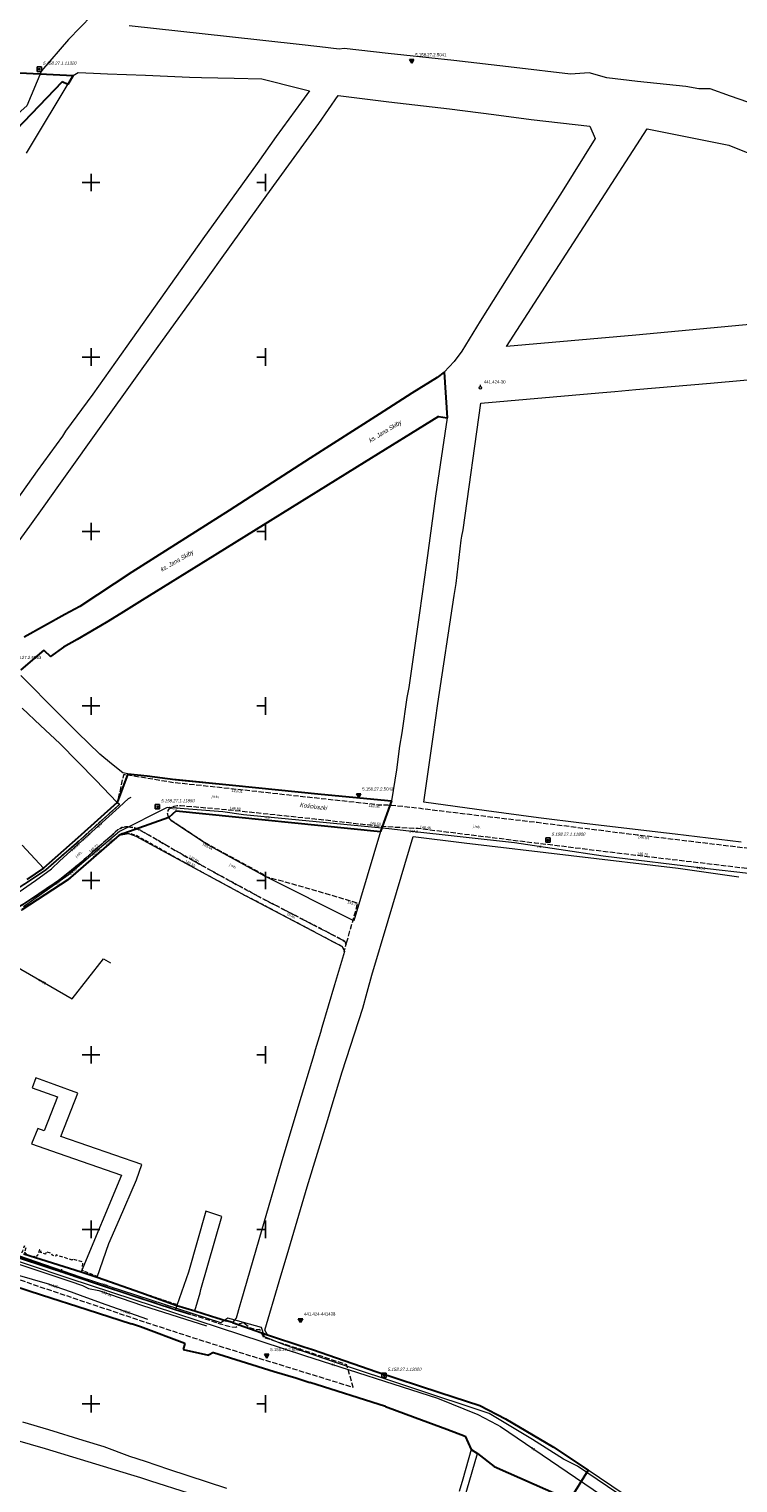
# Model space of a CAD drawing. Header units: metres. Extents: x 5552311 to 5555313, y 5709371 to 5712599.
# Tile 67 of 71: x 5554732 to 5554935, y 5710477 to 5710894. Entities that reach past the tile are written whole.
import ezdxf
from ezdxf.enums import TextEntityAlignment as Align

# ---------------------------------------------------------------- set-up
doc = ezdxf.new("R2010")
doc.units = ezdxf.units.M
doc.header["$MEASUREMENT"] = 0
doc.linetypes.add('1.0_0.5', pattern=[1.5, 1, -0.5])
doc.linetypes.add('1.5_0.5', pattern=[2, 1.5, -0.5])
doc.layers.get('0').update_dxf_attribs({"color": 2, "linetype": 'CONTINUOUS', "lineweight": 5})
for name, color, linetype in [('131-Punkt osnowy pomiarowej', 7, 'CONTINUOUS'), ('131-Punkt osnowy pomiarowej-Atr103', 7, 'CONTINUOUS'), ('203-punkt graniczny', 7, 'CONTINUOUS'), ('218-kontur użytku gruntowego', 60, 'CONTINUOUS'), ('219-działka ewidencyjna', 7, 'CONTINUOUS'), ('994-Nazwa ulicy', 7, 'CONTINUOUS'), ('chodnik', 7, 'CONTINUOUS'), ('chodnik-Atr17', 7, 'CONTINUOUS'), ('jezdnia', 7, 'CONTINUOUS'), ('jezdnia-Atr17', 7, 'CONTINUOUS'), ('krawężnik', 7, 'CONTINUOUS'), ('pikieta sztuczna', 7, 'CONTINUOUS'), ('pikieta sztuczna-Atr2', 7, 'CONTINUOUS'), ('przewód elektroenergetyczny podziemny', 7, 'CONTINUOUS'), ('przewód elektroenergetyczny podziemny-Atr1', 7, 'CONTINUOUS'), ('przewód gazowy', 7, 'CONTINUOUS'), ('przewód gazowy-Atr1', 7, 'CONTINUOUS'), ('przewód telekomunikacyjny podziemny', 7, 'CONTINUOUS'), ('przewód telekomunikacyjny podziemny-Atr1', 7, 'CONTINUOUS'), ('przewód wodociągowy', 7, 'CONTINUOUS'), ('przewód wodociągowy-Atr1', 7, 'CONTINUOUS'), ('rzedna', 7, 'CONTINUOUS'), ('rzedna-Atr2', 7, 'CONTINUOUS'), ('Szczegółowa osnowa geodezyjna pozioma', 7, 'CONTINUOUS'), ('Szczegółowa osnowa geodezyjna pozioma-Atr103', 7, 'CONTINUOUS'), ('Szczegółowa osnowa geodezyjna wysokościowa', 7, 'CONTINUOUS'), ('Szczegółowa osnowa geodezyjna wysokościowa-Atr103', 7, 'CONTINUOUS'), ('Wstawianie ramki sekcyjnej z opisem', 7, 'CONTINUOUS')]:
    doc.layers.add(name, color=color, linetype=linetype)
doc.styles.get("Standard").update_dxf_attribs({"font": 'Working1250', "width": 0.75})

# ---------------------------------------------------------------- blocks, each defined once
blk = doc.blocks.new('203')
at = {"linetype": 'Continuous', "lineweight": 0}
h = blk.add_hatch(color=94, dxfattribs=at)
edge = h.paths.add_edge_path()
edge.add_arc((0, 0), 0.045, 0, 360)
blk = doc.blocks.new('PW01')
at = {"linetype": 'Continuous', "lineweight": 13}
h = blk.add_hatch(color=0, dxfattribs=at)
edge = h.paths.add_edge_path()
edge.add_arc((0, 0), 0.045, 0, 360)
blk = doc.blocks.new('OSSP')
at = {"color": 0}
for p, q in [((-0.626, 0.625), (-0.626, -0.625)), ((-0.626, 0.625), (-0.626, -0.625)), ((0.624, 0.625), (-0.626, 0.625)), ((0.624, 0.625), (-0.626, 0.625)), ((0.3, 0), (-0.3, 0)), ((0.3, 0), (-0.3, 0)), ((0, -0.3), (0, 0.3)), ((0, -0.3), (0, 0.3)), ((0.624, -0.625), (0.624, 0.625)), ((0.624, -0.625), (0.624, 0.625)), ((-0.626, -0.625), (0.624, -0.625)), ((-0.626, -0.625), (0.624, -0.625))]:
    blk.add_line(p, q, dxfattribs=at)
blk = doc.blocks.new('131')
at = {"color": 0, "linetype": 'Continuous', "lineweight": 13}
blk.add_line((0, 0.375), (0, 0.875), dxfattribs=at)
blk.add_circle((0, 0), 0.375, dxfattribs=at)
blk = doc.blocks.new('OSSH')
at = {"color": 0}
for p, q in [((0, -0.721), (-0.624, 0.362)), ((0.626, 0.362), (-0.624, 0.362)), ((-0.25, 0), (0.25, 0)), ((0.626, 0.362), (0, -0.721)), ((0, -0.25), (0, 0.25))]:
    blk.add_line(p, q, dxfattribs=at)
blk = doc.blocks.new('RAMKA500K')
at = {"color": 0}
for p, q in [((0, 247.5), (0, 250)), ((0, 250), (2.5, 250)), ((47.5, 250), (52.5, 250)), ((50, 247.5), (50, 250)), ((97.5, 250), (102.5, 250)), ((100, 247.5), (100, 250)), ((147.5, 250), (152.5, 250)), ((150, 247.5), (150, 250)), ((197.5, 250), (202.5, 250)), ((200, 247.5), (200, 250)), ((247.5, 250), (252.5, 250)), ((250, 247.5), (250, 250)), ((297.5, 250), (302.5, 250)), ((300, 247.5), (300, 250)), ((347.5, 250), (352.5, 250)), ((350, 247.5), (350, 250)), ((397.5, 250), (400, 250)), ((400, 247.5), (400, 250)), ((0, 197.5), (0, 202.5)), ((50, 197.5), (50, 202.5)), ((100, 197.5), (100, 202.5)), ((150, 197.5), (150, 202.5)), ((200, 197.5), (200, 202.5)), ((250, 197.5), (250, 202.5)), ((300, 197.5), (300, 202.5)), ((350, 197.5), (350, 202.5)), ((400, 197.5), (400, 202.5)), ((0, 200), (2.5, 200)), ((47.5, 200), (52.5, 200)), ((97.5, 200), (102.5, 200)), ((147.5, 200), (152.5, 200)), ((197.5, 200), (202.5, 200)), ((247.5, 200), (252.5, 200)), ((297.5, 200), (302.5, 200)), ((347.5, 200), (352.5, 200)), ((397.5, 200), (400, 200)), ((0, 147.5), (0, 152.5)), ((50, 147.5), (50, 152.5)), ((100, 147.5), (100, 152.5)), ((150, 147.5), (150, 152.5)), ((200, 147.5), (200, 152.5)), ((250, 147.5), (250, 152.5)), ((300, 147.5), (300, 152.5)), ((350, 147.5), (350, 152.5)), ((400, 147.5), (400, 152.5)), ((0, 150), (2.5, 150)), ((47.5, 150), (52.5, 150)), ((97.5, 150), (102.5, 150)), ((147.5, 150), (152.5, 150)), ((197.5, 150), (202.5, 150)), ((247.5, 150), (252.5, 150)), ((297.5, 150), (302.5, 150)), ((347.5, 150), (352.5, 150)), ((397.5, 150), (400, 150)), ((0, 97.5), (0, 102.5)), ((50, 97.5), (50, 102.5)), ((100, 97.5), (100, 102.5)), ((150, 97.5), (150, 102.5)), ((200, 97.5), (200, 102.5)), ((250, 97.5), (250, 102.5)), ((300, 97.5), (300, 102.5)), ((350, 97.5), (350, 102.5)), ((400, 97.5), (400, 102.5)), ((0, 100), (2.5, 100)), ((47.5, 100), (52.5, 100)), ((97.5, 100), (102.5, 100)), ((147.5, 100), (152.5, 100)), ((197.5, 100), (202.5, 100)), ((247.5, 100), (252.5, 100)), ((297.5, 100), (302.5, 100)), ((347.5, 100), (352.5, 100)), ((397.5, 100), (400, 100)), ((0, 47.5), (0, 52.5)), ((50, 47.5), (50, 52.5)), ((100, 47.5), (100, 52.5)), ((150, 47.5), (150, 52.5)), ((200, 47.5), (200, 52.5)), ((250, 47.5), (250, 52.5)), ((300, 47.5), (300, 52.5)), ((350, 47.5), (350, 52.5)), ((400, 47.5), (400, 52.5)), ((0, 50), (2.5, 50)), ((47.5, 50), (52.5, 50)), ((97.5, 50), (102.5, 50)), ((147.5, 50), (152.5, 50)), ((197.5, 50), (202.5, 50)), ((247.5, 50), (252.5, 50)), ((297.5, 50), (302.5, 50)), ((347.5, 50), (352.5, 50)), ((397.5, 50), (400, 50)), ((0, 0), (0, 2.5)), ((0, 0), (2.5, 0)), ((47.5, 0), (52.5, 0)), ((50, 0), (50, 2.5)), ((97.5, 0), (102.5, 0)), ((100, 0), (100, 2.5)), ((147.5, 0), (152.5, 0)), ((150, 0), (150, 2.5)), ((197.5, 0), (202.5, 0)), ((200, 0), (200, 2.5)), ((247.5, 0), (252.5, 0)), ((250, 0), (250, 2.5)), ((297.5, 0), (302.5, 0)), ((300, 0), (300, 2.5)), ((347.5, 0), (352.5, 0)), ((350, 0), (350, 2.5)), ((397.5, 0), (400, 0)), ((400, 0), (400, 2.5))]:
    blk.add_line(p, q, dxfattribs=at)

msp = doc.modelspace()

# ---------------------------------------------------------------- linework, layer by layer
at = {"layer": '218-kontur użytku gruntowego', "linetype": 'Continuous', "lineweight": 9, "flags": 128}
for points in [[(5554789.64, 5710891.74), (5554760.9, 5710894.9)], [(5554809.67, 5710889.58), (5554789.64, 5710891.74)], [(5554815.58, 5710888.95), (5554809.67, 5710889.58)], [(5554821.1, 5710888.22), (5554815.58, 5710888.95)], [(5554822.54, 5710888.42), (5554821.1, 5710888.22)], [(5554835.09, 5710886.98), (5554822.54, 5710888.42)], [(5554839.6, 5710886.49), (5554835.09, 5710886.98)], [(5554853.9, 5710884.95), (5554839.6, 5710886.49)], [(5554871.18, 5710882.96), (5554853.9, 5710884.95)], [(5554887.34, 5710881.08), (5554871.18, 5710882.96)], [(5554731.48, 5710858.4), (5554744.86, 5710880.67)], [(5554744.86, 5710880.67), (5554746.35, 5710881.5)], [(5554746.35, 5710881.5), (5554750.75, 5710881.34)], [(5554750.75, 5710881.34), (5554754.71, 5710881.2)], [(5554754.71, 5710881.2), (5554765.56, 5710880.74)], [(5554765.56, 5710880.74), (5554778.25, 5710880.19)], [(5554778.25, 5710880.19), (5554781.62, 5710880.12)], [(5554781.62, 5710880.12), (5554790.99, 5710879.9)], [(5554790.99, 5710879.9), (5554798.96, 5710879.71)], [(5554798.96, 5710879.71), (5554809.91, 5710876.99)], [(5554892.69, 5710881.46), (5554887.34, 5710881.08)], [(5554897.74, 5710879.99), (5554892.69, 5710881.46)], [(5554906.53, 5710878.99), (5554897.74, 5710879.99)], [(5554920.34, 5710877.53), (5554906.53, 5710878.99)], [(5554809.91, 5710876.99), (5554812.57, 5710876.33)], [(5554812.57, 5710876.33), (5554810.25, 5710873.15)], [(5554815.24, 5710866.93), (5554820.84, 5710874.93)], [(5554820.84, 5710874.93), (5554835.27, 5710873.18)], [(5554924.07, 5710876.86), (5554920.34, 5710877.53)], [(5554927.31, 5710876.86), (5554924.07, 5710876.86)], [(5554933.17, 5710874.81), (5554927.31, 5710876.86)], [(5554948.09, 5710869.6), (5554933.17, 5710874.81)], [(5554810.25, 5710873.15), (5554803, 5710863.18)], [(5554835.27, 5710873.18), (5554852.69, 5710871.13)], [(5554852.69, 5710871.13), (5554865.41, 5710869.48)], [(5554800.4, 5710846.39), (5554815.24, 5710866.93)], [(5554865.41, 5710869.48), (5554876.08, 5710868.09)], [(5554876.08, 5710868.09), (5554892.92, 5710866.2)], [(5554892.92, 5710866.2), (5554894.39, 5710862.61)], [(5554803, 5710863.18), (5554797.57, 5710855.51)], [(5554869.04, 5710803.05), (5554909.32, 5710865.43)], [(5554894.39, 5710862.61), (5554884.92, 5710847.42)], [(5554909.32, 5710865.43), (5554932.66, 5710860.72)], [(5554932.66, 5710860.72), (5554988.19, 5710838.51)], [(5554797.57, 5710855.51), (5554782.06, 5710833.92)], [(5554792.96, 5710835.96), (5554800.4, 5710846.39)], [(5554884.92, 5710847.42), (5554873.1, 5710828.84)], [(5554782.06, 5710833.92), (5554771.1, 5710818.46)], [(5554787.12, 5710827.84), (5554792.96, 5710835.96)], [(5554873.1, 5710828.84), (5554861.51, 5710810.29)], [(5554781.93, 5710820.64), (5554787.12, 5710827.84)], [(5554769.25, 5710803.04), (5554781.93, 5710820.64)], [(5554771.1, 5710818.46), (5554760.27, 5710803.16)], [(5554861.51, 5710810.29), (5554856.25, 5710801.7)], [(5554942.74, 5710809.67), (5554906.04, 5710806.28)], [(5554906.04, 5710806.28), (5554869.04, 5710803.05)], [(5554760.27, 5710803.16), (5554750.48, 5710789.34)], [(5554754.33, 5710782.15), (5554769.25, 5710803.04)], [(5554856.25, 5710801.7), (5554854.07, 5710798.73)], [(5554851.18, 5710795.7), (5554849.2, 5710794.13)], [(5554854.07, 5710798.73), (5554851.18, 5710795.7)], [(5554849.2, 5710794.13), (5554841.93, 5710789.61)], [(5554906.04, 5710790.67), (5554927.48, 5710792.55)], [(5554927.48, 5710792.55), (5554946.51, 5710794.21)], [(5554750.48, 5710789.34), (5554742.68, 5710778.77)], [(5554841.93, 5710789.61), (5554832.57, 5710783.58)], [(5554856.58, 5710750.46), (5554861.68, 5710786.74)], [(5554861.68, 5710786.74), (5554895.42, 5710789.73)], [(5554895.42, 5710789.73), (5554900.06, 5710790.14)], [(5554900.06, 5710790.14), (5554906.04, 5710790.67)], [(5554832.57, 5710783.58), (5554812.73, 5710770.99)], [(5554828.21, 5710769.81), (5554849.51, 5710782.96)], [(5554852.04, 5710782.56), (5554848.69, 5710760.17)], [(5554849.51, 5710782.96), (5554852.04, 5710782.56)], [(5554740.8, 5710763.22), (5554754.33, 5710782.15)], [(5554742.68, 5710778.77), (5554741.84, 5710777.34)], [(5554741.84, 5710777.34), (5554734.6, 5710767.4)], [(5554812.73, 5710770.99), (5554789.6, 5710756.05)], [(5554734.6, 5710767.4), (5554726.98, 5710756.56)], [(5554809.61, 5710758.24), (5554828.21, 5710769.81)], [(5554736.54, 5710757.25), (5554740.8, 5710763.22)], [(5554795.13, 5710749.24), (5554809.61, 5710758.24)], [(5554848.69, 5710760.17), (5554847.51, 5710751.58)], [(5554732.46, 5710751.57), (5554736.54, 5710757.25)], [(5554789.6, 5710756.05), (5554773.63, 5710745.92)], [(5554727.91, 5710745.23), (5554732.46, 5710751.57)], [(5554783.49, 5710742), (5554795.13, 5710749.24)], [(5554847.51, 5710751.58), (5554846.06, 5710741.04)], [(5554856.26, 5710748.65), (5554856.58, 5710750.46)], [(5554773.63, 5710745.92), (5554761.67, 5710738.33)], [(5554854.63, 5710735.06), (5554856.06, 5710747.54)], [(5554856.06, 5710747.54), (5554856.26, 5710748.65)], [(5554776.99, 5710737.97), (5554783.49, 5710742)], [(5554846.06, 5710741.04), (5554844.08, 5710726.67)], [(5554761.67, 5710738.33), (5554746.83, 5710728.51)], [(5554764.65, 5710730.3), (5554776.99, 5710737.97)], [(5554853.99, 5710731.67), (5554854.63, 5710735.06)], [(5554746.83, 5710728.51), (5554742.52, 5710726.19)], [(5554758.53, 5710726.51), (5554764.65, 5710730.3)], [(5554849.36, 5710700.68), (5554853.99, 5710731.67)], [(5554742.52, 5710726.19), (5554730.83, 5710719.72)], [(5554754.36, 5710723.88), (5554758.53, 5710726.51)], [(5554844.08, 5710726.67), (5554841.01, 5710705.32)], [(5554746.02, 5710719.05), (5554754.36, 5710723.88)], [(5554729.9, 5710710.32), (5554736.53, 5710715.95)], [(5554736.53, 5710715.95), (5554738.4, 5710714.22)], [(5554738.4, 5710714.22), (5554742.14, 5710716.86)], [(5554742.14, 5710716.86), (5554746.02, 5710719.05)], [(5554740.67, 5710697.84), (5554729.89, 5710708.75)], [(5554841.01, 5710705.32), (5554840.44, 5710702.38)], [(5554730.3, 5710699.32), (5554735.56, 5710694.4)], [(5554840.44, 5710702.38), (5554839.07, 5710692.34)], [(5554848.04, 5710691.14), (5554849.36, 5710700.68)], [(5554746.12, 5710692.42), (5554740.67, 5710697.84)], [(5554735.56, 5710694.4), (5554741.04, 5710689.26)], [(5554752.56, 5710686.15), (5554746.12, 5710692.42)], [(5554839.07, 5710692.34), (5554838.36, 5710688.44)], [(5554845.35, 5710672.38), (5554848.04, 5710691.14)], [(5554741.04, 5710689.26), (5554751.37, 5710678.75)], [(5554838.36, 5710688.44), (5554837.54, 5710681.66)], [(5554755.85, 5710683.45), (5554752.56, 5710686.15)], [(5554759.13, 5710680.79), (5554755.85, 5710683.45)], [(5554751.37, 5710678.75), (5554757.53, 5710672.29)], [(5554760.55, 5710680.58), (5554759.13, 5710680.79)], [(5554763.3, 5710680.26), (5554760.55, 5710680.58)], [(5554766.04, 5710679.94), (5554763.3, 5710680.26)], [(5554774.1, 5710678.96), (5554766.04, 5710679.94)], [(5554774.43, 5710678.92), (5554774.1, 5710678.96)], [(5554790.51, 5710677.28), (5554774.43, 5710678.92)], [(5554837.54, 5710681.66), (5554836.11, 5710672.77)], [(5554803.5, 5710675.95), (5554790.51, 5710677.28)], [(5554815.91, 5710674.68), (5554803.5, 5710675.95)], [(5554836.11, 5710672.77), (5554815.91, 5710674.68)], [(5554757.53, 5710672.29), (5554746.23, 5710662.18)], [(5554772.31, 5710668.07), (5554774.37, 5710669.99)], [(5554774.37, 5710669.99), (5554832.89, 5710663.98)], [(5554863.3, 5710669.93), (5554845.35, 5710672.38)], [(5554878.15, 5710667.9), (5554863.3, 5710669.93)], [(5554773.11, 5710666.94), (5554772.31, 5710668.07)], [(5554783.28, 5710660.25), (5554773.11, 5710666.94)], [(5554890.47, 5710666.39), (5554878.15, 5710667.9)], [(5554912.36, 5710663.8), (5554890.47, 5710666.39)], [(5554746.23, 5710662.18), (5554736.4, 5710653.54)], [(5554743.32, 5710650.18), (5554758.07, 5710662.99)], [(5554758.07, 5710662.99), (5554760.74, 5710663.4)], [(5554760.74, 5710663.4), (5554762.86, 5710662.64)], [(5554762.86, 5710662.64), (5554771.43, 5710658.02)], [(5554832.89, 5710663.98), (5554825.25, 5710638.43)], [(5554838.85, 5710651.04), (5554842.3, 5710662.58)], [(5554842.3, 5710662.58), (5554856.91, 5710660.82)], [(5554917.33, 5710663.21), (5554912.36, 5710663.8)], [(5554936.19, 5710660.98), (5554917.33, 5710663.21)], [(5554736.4, 5710653.54), (5554730.32, 5710660.07)], [(5554771.43, 5710658.02), (5554794.33, 5710645.59)], [(5554799.59, 5710651.34), (5554783.28, 5710660.25)], [(5554856.91, 5710660.82), (5554918.2, 5710653.47)], [(5554918.2, 5710653.47), (5554935.57, 5710651)], [(5554730.21, 5710641.53), (5554743.32, 5710650.18)], [(5554825.25, 5710638.43), (5554799.59, 5710651.34)], [(5554835.11, 5710638.55), (5554838.85, 5710651.04)], [(5554794.33, 5710645.59), (5554809.96, 5710637.33)], [(5554809.96, 5710637.33), (5554821.95, 5710631.08)], [(5554830.4, 5710622.82), (5554835.11, 5710638.55)], [(5554822.57, 5710629.62), (5554819.7, 5710620.12)], [(5554821.95, 5710631.08), (5554822.57, 5710629.62)], [(5554819.7, 5710620.12), (5554816.13, 5710607.89)], [(5554829.1, 5710617.98), (5554830.4, 5710622.82)], [(5554827.87, 5710613.39), (5554829.1, 5710617.98)], [(5554821.94, 5710595.11), (5554827.87, 5710613.39)], [(5554816.13, 5710607.89), (5554815.72, 5710606.45)], [(5554815.72, 5710606.45), (5554814.24, 5710601.44)], [(5554813.82, 5710600), (5554809.49, 5710585.86)], [(5554814.24, 5710601.44), (5554813.82, 5710600)], [(5554818.83, 5710584.75), (5554821.94, 5710595.11)], [(5554734.18, 5710593.38), (5554733.14, 5710590.56)], [(5554739.46, 5710591.47), (5554734.18, 5710593.38)], [(5554746.2, 5710589.03), (5554739.46, 5710591.47)], [(5554733.14, 5710590.56), (5554740.4, 5710587.94)], [(5554740.4, 5710587.94), (5554736.61, 5710578.24)], [(5554741.33, 5710576.62), (5554746.2, 5710589.03)], [(5554809.49, 5710585.86), (5554804.48, 5710568.95)], [(5554817.79, 5710581.52), (5554818.83, 5710584.75)], [(5554734.72, 5710578.89), (5554732.98, 5710574.53)], [(5554736.61, 5710578.24), (5554734.72, 5710578.89)], [(5554811.96, 5710562.16), (5554817.79, 5710581.52)], [(5554732.98, 5710574.53), (5554740.6, 5710571.79)], [(5554764.57, 5710568.63), (5554741.33, 5710576.62)], [(5554740.6, 5710571.79), (5554758.73, 5710565.56)], [(5554763.07, 5710564.19), (5554764.57, 5710568.63)], [(5554804.48, 5710568.95), (5554799.37, 5710551.54)], [(5554758.73, 5710565.56), (5554747.14, 5710537.87)], [(5554758.14, 5710552.91), (5554763.07, 5710564.19)], [(5554806.65, 5710544.32), (5554811.96, 5710562.16)], [(5554782.89, 5710555.23), (5554777.97, 5710537.69)], [(5554781.5, 5710532.76), (5554787.48, 5710553.72)], [(5554787.48, 5710553.72), (5554782.89, 5710555.23)], [(5554755.1, 5710545.99), (5554758.14, 5710552.91)], [(5554798.91, 5710549.95), (5554792.92, 5710529.25)], [(5554799.37, 5710551.54), (5554798.91, 5710549.95)], [(5554751.75, 5710536.33), (5554755.1, 5710545.99)], [(5554747.14, 5710537.87), (5554730.79, 5710542.98)], [(5554803.89, 5710535.04), (5554806.65, 5710544.32)], [(5554777.97, 5710537.69), (5554774.58, 5710528.21)], [(5554719.59, 5710536.48), (5554735.83, 5710531.22)], [(5554764.27, 5710531.88), (5554751.75, 5710536.33)], [(5554781.22, 5710531.8), (5554781.5, 5710532.76)], [(5554799.79, 5710521.14), (5554803.89, 5710535.04)], [(5554735.83, 5710531.22), (5554748.92, 5710527.02)], [(5554774.58, 5710528.21), (5554764.27, 5710531.88)], [(5554779.74, 5710526.62), (5554781.22, 5710531.8)], [(5554792.64, 5710528.29), (5554791.58, 5710524.59)], [(5554792.92, 5710529.25), (5554792.64, 5710528.29)], [(5554748.92, 5710527.02), (5554761.57, 5710522.89)], [(5554784.51, 5710525.15), (5554779.74, 5710526.62)], [(5554785.72, 5710524.78), (5554784.51, 5710525.15)], [(5554788.83, 5710523.82), (5554785.72, 5710524.78)], [(5554791.58, 5710524.59), (5554790.48, 5710523.32)], [(5554761.57, 5710522.89), (5554764.13, 5710522.02)], [(5554764.13, 5710522.02), (5554776.84, 5710517.32)], [(5554790.48, 5710523.32), (5554788.83, 5710523.82)], [(5554800.51, 5710519.76), (5554799.79, 5710521.14)], [(5554776.84, 5710517.32), (5554776.35, 5710515.58)], [(5554810.96, 5710516.35), (5554800.51, 5710519.76)], [(5554813.46, 5710515.56), (5554810.96, 5710516.35)], [(5554776.35, 5710515.58), (5554783.69, 5710513.95)], [(5554783.69, 5710513.95), (5554785.05, 5710514.66)], [(5554785.05, 5710514.66), (5554802.48, 5710509.27)], [(5554831.91, 5710509.2), (5554813.46, 5710515.56)], [(5554802.48, 5710509.27), (5554808.64, 5710507.4)], [(5554808.64, 5710507.4), (5554812.64, 5710506.12)], [(5554849.88, 5710503.28), (5554831.91, 5710509.2)], [(5554812.64, 5710506.12), (5554834.36, 5710499.18)], [(5554861.41, 5710499.55), (5554849.88, 5710503.28)], [(5554834.36, 5710499.18), (5554842.89, 5710496.04)], [(5554868.76, 5710495.65), (5554861.41, 5710499.55)], [(5554842.89, 5710496.04), (5554851.94, 5710492.69)], [(5554882.43, 5710487.57), (5554868.76, 5710495.65)], [(5554710.95, 5710494.61), (5554736.85, 5710487.18)], [(5554737.95, 5710492.55), (5554730.5, 5710494.75)], [(5554747.78, 5710489.5), (5554737.95, 5710492.55)], [(5554851.94, 5710492.69), (5554857.18, 5710490.75)], [(5554857.18, 5710490.75), (5554858.86, 5710486.95)], [(5554736.85, 5710487.18), (5554761.3, 5710479.74)], [(5554753.8, 5710487.64), (5554747.78, 5710489.5)], [(5554761.15, 5710484.94), (5554753.8, 5710487.64)], [(5554858.86, 5710486.95), (5554856.52, 5710478.38)], [(5554892.45, 5710480.98), (5554882.43, 5710487.57)], [(5554765.61, 5710483.44), (5554761.15, 5710484.94)], [(5554772.27, 5710481.18), (5554765.61, 5710483.44)], [(5554852.2, 5710456.49), (5554860.74, 5710485.76)], [(5554860.74, 5710485.76), (5554865.51, 5710481.99)], [(5554761.3, 5710479.74), (5554764.18, 5710478.86)], [(5554764.18, 5710478.86), (5554767, 5710477.89)], [(5554788.91, 5710475.74), (5554772.27, 5710481.18)], [(5554856.52, 5710478.38), (5554855.46, 5710474.9)], [(5554865.51, 5710481.99), (5554884.25, 5710473.68)], [(5554912.5, 5710467.37), (5554892.45, 5710480.98)], [(5554767, 5710477.89), (5554799.36, 5710467.62)]]:
    msp.add_lwpolyline(points, dxfattribs=at)
at = {"layer": '219-działka ewidencyjna', "color": 94, "linetype": 'Continuous', "lineweight": 30, "flags": 128}
for points in [[(5554725.79, 5710881.6), (5554744.86, 5710880.67)], [(5554741.7, 5710878.92), (5554726.24, 5710862.73)], [(5554743.33, 5710878.12), (5554741.7, 5710878.92)], [(5554744.86, 5710880.67), (5554743.33, 5710878.12)], [(5554851.18, 5710795.7), (5554849.2, 5710794.13)], [(5554851.18, 5710795.7), (5554852.04, 5710782.56)], [(5554849.2, 5710794.13), (5554841.93, 5710789.61)], [(5554841.93, 5710789.61), (5554832.57, 5710783.58)], [(5554832.57, 5710783.58), (5554812.73, 5710770.99)], [(5554849.51, 5710782.96), (5554828.21, 5710769.81)], [(5554849.51, 5710782.96), (5554852.04, 5710782.56)], [(5554812.73, 5710770.99), (5554789.6, 5710756.05)], [(5554828.21, 5710769.81), (5554783.49, 5710742)], [(5554789.6, 5710756.05), (5554761.67, 5710738.33)], [(5554783.49, 5710742), (5554764.65, 5710730.3)], [(5554761.67, 5710738.33), (5554746.83, 5710728.51)], [(5554746.83, 5710728.51), (5554742.52, 5710726.19)], [(5554764.65, 5710730.3), (5554758.53, 5710726.51)], [(5554742.52, 5710726.19), (5554730.83, 5710719.72)], [(5554758.53, 5710726.51), (5554754.36, 5710723.88)], [(5554754.36, 5710723.88), (5554746.02, 5710719.05)], [(5554736.53, 5710715.95), (5554729.9, 5710710.32)], [(5554736.53, 5710715.95), (5554738.4, 5710714.22)], [(5554742.14, 5710716.86), (5554738.4, 5710714.22)], [(5554746.02, 5710719.05), (5554742.14, 5710716.86)], [(5554760.55, 5710680.58), (5554757.53, 5710672.29)], [(5554760.55, 5710680.58), (5554763.3, 5710680.26)], [(5554763.3, 5710680.26), (5554766.04, 5710679.94)], [(5554766.04, 5710679.94), (5554774.1, 5710678.96)], [(5554774.1, 5710678.96), (5554790.51, 5710677.28)], [(5554790.51, 5710677.28), (5554815.91, 5710674.68)], [(5554815.91, 5710674.68), (5554836.11, 5710672.77)], [(5554757.53, 5710672.29), (5554746.23, 5710662.18)], [(5554774.37, 5710669.99), (5554772.31, 5710668.07)], [(5554774.37, 5710669.99), (5554832.89, 5710663.98)], [(5554836.11, 5710672.77), (5554832.89, 5710663.98)], [(5554772.31, 5710668.07), (5554758.07, 5710662.99)], [(5554746.23, 5710662.18), (5554736.4, 5710653.54)], [(5554758.07, 5710662.99), (5554743.32, 5710650.18)], [(5554736.4, 5710653.54), (5554731.59, 5710650.28)], [(5554743.32, 5710650.18), (5554730.21, 5710641.53)], [(5554730.79, 5710542.98), (5554747.14, 5710537.87)], [(5554747.14, 5710537.87), (5554751.75, 5710536.33)], [(5554719.59, 5710536.48), (5554735.83, 5710531.22)], [(5554751.75, 5710536.33), (5554764.27, 5710531.88)], [(5554735.83, 5710531.22), (5554748.92, 5710527.02)], [(5554764.27, 5710531.88), (5554774.58, 5710528.21)], [(5554774.58, 5710528.21), (5554779.74, 5710526.62)], [(5554748.92, 5710527.02), (5554761.57, 5710522.89)], [(5554779.74, 5710526.62), (5554784.51, 5710525.15)], [(5554784.51, 5710525.15), (5554785.72, 5710524.78)], [(5554785.72, 5710524.78), (5554788.83, 5710523.82)], [(5554764.13, 5710522.02), (5554761.57, 5710522.89)], [(5554776.84, 5710517.32), (5554764.13, 5710522.02)], [(5554790.48, 5710523.32), (5554788.83, 5710523.82)], [(5554790.48, 5710523.32), (5554800.51, 5710519.76)], [(5554776.84, 5710517.32), (5554776.35, 5710515.58)], [(5554800.51, 5710519.76), (5554810.96, 5710516.35)], [(5554810.96, 5710516.35), (5554813.46, 5710515.56)], [(5554776.35, 5710515.58), (5554783.69, 5710513.95)], [(5554785.05, 5710514.66), (5554783.69, 5710513.95)], [(5554785.05, 5710514.66), (5554802.48, 5710509.27)], [(5554813.46, 5710515.56), (5554831.91, 5710509.2)], [(5554802.48, 5710509.27), (5554808.64, 5710507.4)], [(5554808.64, 5710507.4), (5554812.64, 5710506.12)], [(5554831.91, 5710509.2), (5554849.88, 5710503.28)], [(5554834.36, 5710499.18), (5554812.64, 5710506.12)], [(5554849.88, 5710503.28), (5554861.41, 5710499.55)], [(5554834.36, 5710499.18), (5554842.89, 5710496.04)], [(5554861.41, 5710499.55), (5554868.76, 5710495.65)], [(5554842.89, 5710496.04), (5554851.94, 5710492.69)], [(5554868.76, 5710495.65), (5554882.43, 5710487.57)], [(5554851.94, 5710492.69), (5554857.18, 5710490.75)], [(5554857.18, 5710490.75), (5554858.86, 5710486.95)], [(5554858.86, 5710486.95), (5554860.74, 5710485.76)], [(5554882.43, 5710487.57), (5554892.45, 5710480.98)], [(5554860.74, 5710485.76), (5554865.51, 5710481.99)], [(5554865.51, 5710481.99), (5554884.25, 5710473.68)], [(5554892.45, 5710480.98), (5554886.96, 5710472.18)]]:
    msp.add_lwpolyline(points, dxfattribs=at)
at = {"layer": 'chodnik', "color": 8, "linetype": '1.0_0.5', "lineweight": 18, "flags": 128}
for points in [[(5554822.56, 5710629.62), (5554823.07, 5710631.69), (5554822.76, 5710632.42), (5554822.16, 5710632.87), (5554797.97, 5710645.4), (5554784.56, 5710652.72), (5554777.43, 5710656.69), (5554765.45, 5710663.66), (5554763.72, 5710664.52), (5554762.58, 5710665.03), (5554761.31, 5710665.3), (5554759.92, 5710665.33), (5554758.83, 5710665.13), (5554757.81, 5710664.56), (5554749.52, 5710657.3), (5554747.33, 5710655.37), (5554741.94, 5710650.89), (5554740.7, 5710650.01), (5554739.41, 5710649.11), (5554735.01, 5710646.12), (5554731.21, 5710643.56), (5554729.65, 5710642.59), (5554727.97, 5710641.57), (5554725.99, 5710640.5), (5554721.52, 5710638.21), (5554711.64, 5710633.46), (5554698.51, 5710627.3), (5554679.94, 5710618.74), (5554666.85, 5710611.99), (5554634.91, 5710595.04), (5554635.54, 5710593.77), (5554645.79, 5710599.54), (5554659.6, 5710607.16), (5554666.51, 5710610.89), (5554681.42, 5710618.39), (5554684.82, 5710620.01), (5554694.58, 5710624.29), (5554706.8, 5710630), (5554722.73, 5710637.49), (5554723.66, 5710637.97), (5554730.42, 5710641.73), (5554731.23, 5710642.31), (5554735.8, 5710645.24), (5554743.3, 5710650.2), (5554750.14, 5710656.12), (5554758.1, 5710663.03), (5554758.94, 5710663.56), (5554760.39, 5710663.54), (5554761.56, 5710663.39), (5554763.13, 5710662.86), (5554773.67, 5710656.93), (5554776.6, 5710655.29), (5554780.82, 5710652.92), (5554781.82, 5710652.39), (5554793.4, 5710646.13), (5554794.26, 5710645.64), (5554797.08, 5710644.23), (5554821.96, 5710631.08)], [(5554635.54, 5710593.77), (5554634.91, 5710595.04), (5554633.91, 5710593.77), (5554633.75, 5710592.48), (5554638.74, 5710583.42), (5554641.01, 5710580.08), (5554643.71, 5710577.08), (5554646.71, 5710574.28), (5554649.98, 5710571.75), (5554654.48, 5710569.13), (5554657.23, 5710567.94), (5554663.58, 5710565.38), (5554672.78, 5710561.9), (5554675.18, 5710561.06), (5554689.57, 5710555.85), (5554698.78, 5710552.52), (5554710.37, 5710548.38), (5554714.25, 5710546.74), (5554729.82, 5710541.69), (5554742.89, 5710537.3), (5554751.26, 5710534.52), (5554762.58, 5710530.76), (5554774.22, 5710526.97), (5554774.78, 5710528.37), (5554764.27, 5710531.88), (5554751.75, 5710536.33), (5554751.77, 5710536.51), (5554750.8, 5710536.85), (5554747.46, 5710538.23), (5554747.7, 5710540.56), (5554744.66, 5710541.51), (5554744.56, 5710541.2), (5554739.98, 5710542.65), (5554739.84, 5710542.24), (5554738.75, 5710542.66), (5554738.86, 5710543), (5554737.13, 5710543.55), (5554736.94, 5710542.93), (5554735.52, 5710543.39), (5554735.71, 5710544), (5554735.21, 5710544.15), (5554734.57, 5710542.28), (5554734.29, 5710542.36), (5554734.21, 5710542.13), (5554733.69, 5710542.29), (5554733.6, 5710541.98), (5554731.6, 5710542.57), (5554731.71, 5710542.9), (5554731.2, 5710543.05), (5554731.26, 5710543.29), (5554730.98, 5710543.4), (5554731.45, 5710545.01), (5554730.83, 5710545.22), (5554730.25, 5710543.35), (5554729.32, 5710543.64), (5554729.03, 5710543.39), (5554727.46, 5710543.87), (5554727.33, 5710544.25), (5554717.41, 5710547.27), (5554713.9, 5710548.53), (5554699.71, 5710553.91), (5554699.01, 5710554.16), (5554698.93, 5710553.83), (5554698.03, 5710554.16), (5554698.06, 5710554.49), (5554696.65, 5710554.99), (5554696.58, 5710554.63), (5554695.68, 5710554.95), (5554695.75, 5710555.31), (5554694.67, 5710555.69), (5554694.6, 5710555.33), (5554693.68, 5710555.69), (5554693.72, 5710556.03), (5554692.17, 5710556.57), (5554692.08, 5710556.12), (5554691.15, 5710556.47), (5554691.23, 5710556.91), (5554690.16, 5710557.29), (5554680.82, 5710560.6), (5554675.34, 5710562.38), (5554657.42, 5710568.76), (5554652.45, 5710572.15), (5554644.79, 5710578.37), (5554640.8, 5710583.2)]]:
    msp.add_lwpolyline(points, close=True, dxfattribs=at)
at = {"layer": 'jezdnia', "color": 8, "linetype": '1.5_0.5', "lineweight": 18, "flags": 128}
for points in [[(5554960.4, 5710656.5), (5554906.47, 5710662.98), (5554877.76, 5710666.56), (5554844.75, 5710670.52), (5554844.36, 5710670.62), (5554836.19, 5710671.48), (5554835, 5710671.52), (5554832.57, 5710671.61), (5554815.48, 5710673.46), (5554790.07, 5710676.26), (5554775.78, 5710677.78), (5554773.92, 5710677.97), (5554760.44, 5710680.19), (5554759.28, 5710680.26), (5554757.52, 5710672.29), (5554758.12, 5710671.79), (5554746.56, 5710661.39), (5554737.06, 5710653), (5554732.06, 5710649.65), (5554725.98, 5710645.74), (5554720.21, 5710642.56), (5554711.94, 5710638.58), (5554697.76, 5710631.97), (5554682.55, 5710624.86), (5554655.26, 5710610.85), (5554633.01, 5710599.07), (5554634.91, 5710595.04), (5554666.85, 5710611.99), (5554679.94, 5710618.74), (5554698.51, 5710627.3), (5554711.64, 5710633.46), (5554721.52, 5710638.21), (5554725.99, 5710640.5), (5554727.97, 5710641.57), (5554729.65, 5710642.59), (5554731.21, 5710643.56), (5554735.01, 5710646.12), (5554739.41, 5710649.11), (5554740.7, 5710650.01), (5554741.94, 5710650.89), (5554747.33, 5710655.37), (5554749.52, 5710657.3), (5554757.81, 5710664.56), (5554758.83, 5710665.13), (5554759.92, 5710665.33), (5554761.31, 5710665.3), (5554762.58, 5710665.03), (5554763.72, 5710664.52), (5554765.45, 5710663.66), (5554777.43, 5710656.69), (5554784.56, 5710652.72), (5554797.97, 5710645.4), (5554822.16, 5710632.87), (5554822.76, 5710632.42), (5554823.07, 5710631.69), (5554826.45, 5710643.45), (5554813.45, 5710647.32), (5554799.47, 5710651.22), (5554799.55, 5710651.6), (5554787.36, 5710658.2), (5554782.04, 5710661.17), (5554772.82, 5710667.29), (5554772.29, 5710667.99), (5554772.06, 5710668.48), (5554771.95, 5710669.21), (5554772.13, 5710670), (5554772.39, 5710670.53), (5554773.8, 5710671.27), (5554774.71, 5710671.47), (5554775.67, 5710671.48), (5554789.27, 5710670.27), (5554814.11, 5710667.66), (5554832.89, 5710665.56), (5554842.5, 5710664.98), (5554843.74, 5710664.94), (5554877.17, 5710660.79), (5554906.04, 5710657.27), (5554959.91, 5710650.89)], [(5554558, 5710570.33), (5554562.14, 5710560.52), (5554562.8, 5710562.57), (5554564.32, 5710563.87), (5554575.58, 5710569.01), (5554582.72, 5710572.29), (5554586.34, 5710573.89), (5554589.82, 5710575.3), (5554593.44, 5710576.59), (5554596.7, 5710577.62), (5554600.63, 5710578.77), (5554604.29, 5710579.54), (5554607.1, 5710579.88), (5554609.83, 5710579.69), (5554612.84, 5710578.98), (5554614.07, 5710578.62), (5554615.82, 5710578.07), (5554620.44, 5710576.15), (5554626.43, 5710574.52), (5554634.22, 5710571.59), (5554644.05, 5710567.69), (5554657.36, 5710562.45), (5554676.86, 5710554.79), (5554686.94, 5710550.95), (5554700.74, 5710545.72), (5554701.94, 5710544.3), (5554701.89, 5710542.53), (5554701.56, 5710541.41), (5554707.44, 5710538.78), (5554708.55, 5710539.84), (5554708.99, 5710540.24), (5554709.69, 5710540.89), (5554710.98, 5710541.56), (5554712.5, 5710541.41), (5554720.5, 5710538.63), (5554736.78, 5710533.06), (5554749.57, 5710528.78), (5554763.55, 5710524.1), (5554766.07, 5710523.24), (5554782.69, 5710517.85), (5554796.57, 5710513.51), (5554803.14, 5710511.53), (5554825.07, 5710504.76), (5554823.27, 5710511.18), (5554815.61, 5710513.72), (5554799.99, 5710518.83), (5554799.5, 5710519.11), (5554799.2, 5710519.56), (5554798.33, 5710521.27), (5554797.28, 5710521.23), (5554795.45, 5710521.76), (5554793.69, 5710523.21), (5554792.64, 5710522.93), (5554791.5, 5710521.88), (5554790.13, 5710521.95), (5554787.1, 5710522.84), (5554785.11, 5710523.52), (5554778.56, 5710525.61), (5554774.22, 5710526.97), (5554762.58, 5710530.76), (5554751.26, 5710534.52), (5554742.89, 5710537.3), (5554729.82, 5710541.69), (5554714.25, 5710546.74), (5554710.37, 5710548.38), (5554698.78, 5710552.52), (5554689.57, 5710555.85), (5554675.18, 5710561.06), (5554672.78, 5710561.9), (5554663.58, 5710565.38), (5554657.23, 5710567.94), (5554654.48, 5710569.13), (5554649.98, 5710571.75), (5554646.71, 5710574.28), (5554643.71, 5710577.08), (5554641.01, 5710580.08), (5554638.74, 5710583.42), (5554633.75, 5710592.48), (5554633.91, 5710593.77), (5554634.91, 5710595.04), (5554633.01, 5710599.07), (5554631.32, 5710598.71), (5554629.63, 5710599.6), (5554625.95, 5710606.2), (5554625.71, 5710607.17), (5554626.02, 5710607.96), (5554642.85, 5710629.44), (5554638.66, 5710629.24), (5554632.54, 5710621.1), (5554625.82, 5710612.21), (5554623.73, 5710611.37), (5554622.02, 5710612.5), (5554609.82, 5710629.69), (5554603.83, 5710627.01), (5554609.56, 5710618.13), (5554617.52, 5710605.64), (5554618.27, 5710604.43), (5554618.94, 5710603.08), (5554618.99, 5710602.3), (5554618.71, 5710601.51), (5554617.21, 5710600.11), (5554615.15, 5710598.69), (5554603.4, 5710592.52), (5554592.29, 5710586.8), (5554591.52, 5710586.8), (5554590.85, 5710587.1), (5554590.26, 5710587.53), (5554589.28, 5710588.68), (5554580.73, 5710602.65), (5554575.05, 5710600.93), (5554584.05, 5710586.01), (5554584.47, 5710583.62), (5554582.84, 5710581.95), (5554570.69, 5710576.2), (5554558.91, 5710570.55)]]:
    msp.add_lwpolyline(points, close=True, dxfattribs=at)
at = {"layer": 'krawężnik', "color": 8, "linetype": 'Continuous', "lineweight": 25, "flags": 128}
for points in [[(5554633.01, 5710599.07), (5554655.26, 5710610.85), (5554682.55, 5710624.86), (5554697.76, 5710631.97), (5554711.94, 5710638.58), (5554720.21, 5710642.56), (5554725.98, 5710645.74), (5554732.06, 5710649.65), (5554737.06, 5710653), (5554746.56, 5710661.39), (5554758.12, 5710671.79), (5554757.53, 5710672.29)], [(5554757.81, 5710664.56), (5554749.52, 5710657.3), (5554747.33, 5710655.37), (5554741.94, 5710650.89), (5554740.7, 5710650.01), (5554739.41, 5710649.11), (5554735.01, 5710646.12), (5554731.21, 5710643.56), (5554729.65, 5710642.59), (5554727.97, 5710641.57), (5554725.99, 5710640.5), (5554721.52, 5710638.21), (5554711.64, 5710633.46), (5554698.51, 5710627.3), (5554679.94, 5710618.74), (5554666.85, 5710611.99), (5554634.91, 5710595.04)], [(5554634.91, 5710595.04), (5554633.91, 5710593.77), (5554633.75, 5710592.48), (5554638.74, 5710583.42), (5554641.01, 5710580.08), (5554643.71, 5710577.08), (5554646.71, 5710574.28), (5554649.98, 5710571.75), (5554654.48, 5710569.13), (5554657.23, 5710567.94), (5554663.58, 5710565.38), (5554672.78, 5710561.9), (5554675.18, 5710561.06), (5554689.57, 5710555.85), (5554698.78, 5710552.52), (5554710.37, 5710548.38), (5554714.25, 5710546.74), (5554729.82, 5710541.69), (5554742.89, 5710537.3), (5554751.26, 5710534.52), (5554762.58, 5710530.76), (5554774.22, 5710526.97), (5554778.56, 5710525.61)]]:
    msp.add_lwpolyline(points, dxfattribs=at)
at = {"layer": 'przewód elektroenergetyczny podziemny', "color": 1, "linetype": 'Continuous', "lineweight": 18, "flags": 128}
for points in [[(5554938.36, 5710651.98), (5554926.62, 5710653.32), (5554896.72, 5710656.91), (5554871.27, 5710660.81), (5554841.04, 5710664.14), (5554835.26, 5710664.75), (5554793.68, 5710668.77), (5554787.79, 5710669.68), (5554771.78, 5710670.91), (5554758.18, 5710664), (5554743.5, 5710651.51), (5554730.66, 5710642.4)], [(5554906.5, 5710470.52), (5554889.31, 5710482.14), (5554885.34, 5710484.18), (5554876.45, 5710489.8), (5554864.01, 5710497.25), (5554819.76, 5710511.92), (5554805.37, 5710516.92), (5554799.69, 5710519.19), (5554798.85, 5710521.86), (5554790.22, 5710524.3), (5554789.2, 5710524.59), (5554787.19, 5710523.25), (5554746.97, 5710536.32), (5554714.02, 5710547.69)]]:
    msp.add_lwpolyline(points, dxfattribs=at)
at = {"layer": 'przewód gazowy', "color": 40, "linetype": 'Continuous', "lineweight": 18, "flags": 128}
for points in [[(5554629.51, 5710592.95), (5554630.16, 5710593.26), (5554630.97, 5710593.62), (5554634.44, 5710595.4), (5554639.75, 5710598.11), (5554641.72, 5710600.26), (5554645.29, 5710604.09), (5554645.85, 5710604.87), (5554672.38, 5710618.88), (5554682.9, 5710624.07), (5554692.93, 5710628.71), (5554707.74, 5710635.73), (5554710.51, 5710636.98), (5554712.51, 5710637.93), (5554720.95, 5710641.71), (5554728.14, 5710645.91), (5554734.06, 5710650), (5554738.66, 5710653.35), (5554741.1, 5710655.6), (5554747.26, 5710661.27), (5554758.04, 5710671.04), (5554760.74, 5710673.5), (5554761.53, 5710673.9)], [(5554723.22, 5710542.05), (5554743.94, 5710535.12), (5554747.57, 5710533.87), (5554749.23, 5710533.05), (5554752.22, 5710532.43), (5554764.71, 5710528.14), (5554783.08, 5710522.32)]]:
    msp.add_lwpolyline(points, dxfattribs=at)
at = {"layer": 'przewód telekomunikacyjny podziemny', "color": 30, "linetype": 'Continuous', "lineweight": 18, "flags": 128}
for points in [[(5554753.92, 5710904.95), (5554753.54, 5710901.37), (5554743.57, 5710891.01), (5554735.83, 5710881.98), (5554731.6, 5710872), (5554722.18, 5710863.67), (5554700.26, 5710846.81), (5554662.35, 5710825.56), (5554640.94, 5710811.21), (5554607.93, 5710779.86), (5554594.79, 5710763.74), (5554586.35, 5710752.68), (5554579.43, 5710738.95), (5554575.97, 5710728.64), (5554572.06, 5710709.02), (5554571.43, 5710706.16), (5554571.35, 5710694.58), (5554572.31, 5710691.69), (5554574.4, 5710692.69), (5554574.1, 5710694.64), (5554571.48, 5710700.1)], [(5554653.59, 5710570.42), (5554658.12, 5710567.63), (5554688.92, 5710555.87), (5554712.49, 5710547.92), (5554733.93, 5710540.68), (5554741.51, 5710538.13), (5554741.64, 5710538.61)], [(5554652.72, 5710569.27), (5554657.15, 5710567.14), (5554670.2, 5710561.88), (5554695.79, 5710552.1), (5554743.64, 5710536.05), (5554811.13, 5710513.89), (5554849.23, 5710501.66), (5554860.78, 5710496.98), (5554866.29, 5710494.04), (5554867.28, 5710493.48), (5554912.9, 5710462.47), (5554928.66, 5710451.28), (5554935.43, 5710447.65), (5554948.73, 5710441.03)]]:
    msp.add_lwpolyline(points, dxfattribs=at)
at = {"layer": 'przewód wodociągowy', "color": 5, "linetype": 'Continuous', "lineweight": 18, "flags": 128}
for points in [[(5554681.28, 5710602.73), (5554689, 5710606.47), (5554688.07, 5710609.65), (5554711.12, 5710619.44), (5554728.06, 5710625.63), (5554744.6, 5710616.08), (5554753.53, 5710627.5), (5554755.6, 5710626.38)], [(5554629.18, 5710574.94), (5554642, 5710569.72), (5554649.34, 5710567.02), (5554653.37, 5710565.5), (5554654.78, 5710564.83), (5554666.48, 5710560.02), (5554679.45, 5710555.18), (5554686.5, 5710552.37), (5554693.53, 5710549.75), (5554709.59, 5710543.48), (5554714.35, 5710541.61), (5554716.67, 5710540.68), (5554719.55, 5710539.74), (5554720.87, 5710539.24), (5554737.43, 5710534.51), (5554744.28, 5710532.08), (5554747.67, 5710530.86), (5554754.22, 5710528.46), (5554766.15, 5710524.25)]]:
    msp.add_lwpolyline(points, dxfattribs=at)

# ---------------------------------------------------------------- block references
at = {"layer": '131-Punkt osnowy pomiarowej', "color": 8, "linetype": 'Continuous', "lineweight": 18}
msp.add_blockref('131', (5554861.52, 5710791.17), dxfattribs=at)
msp.add_blockref('131', (5554861.52, 5710791.17), dxfattribs=at)
at = {"layer": '203-punkt graniczny', "color": 8, "linetype": 'Continuous', "lineweight": 18}
for p in [(5554741.7, 5710878.92), (5554744.86, 5710880.67), (5554743.33, 5710878.12), (5554851.18, 5710795.7), (5554849.51, 5710782.96), (5554852.04, 5710782.56), (5554828.21, 5710769.81), (5554783.49, 5710742), (5554761.67, 5710738.33), (5554746.83, 5710728.51), (5554764.65, 5710730.3), (5554742.52, 5710726.19), (5554758.53, 5710726.51), (5554754.36, 5710723.88), (5554746.02, 5710719.05), (5554760.55, 5710680.58), (5554763.3, 5710680.26), (5554766.04, 5710679.94), (5554774.1, 5710678.96), (5554757.53, 5710672.29), (5554774.37, 5710669.99), (5554836.11, 5710672.77), (5554772.31, 5710668.07), (5554746.23, 5710662.18), (5554758.07, 5710662.99), (5554736.4, 5710653.54), (5554743.32, 5710650.18), (5554751.75, 5710536.33), (5554735.83, 5710531.22), (5554764.27, 5710531.88), (5554774.58, 5710528.21), (5554748.92, 5710527.02), (5554779.74, 5710526.62), (5554784.51, 5710525.15), (5554785.72, 5710524.78), (5554761.57, 5710522.89), (5554764.13, 5710522.02), (5554788.83, 5710523.82), (5554790.48, 5710523.32), (5554785.05, 5710514.66), (5554802.48, 5710509.27), (5554808.64, 5710507.4), (5554831.91, 5710509.2), (5554812.64, 5710506.12), (5554849.88, 5710503.28), (5554834.36, 5710499.18), (5554861.41, 5710499.55), (5554842.89, 5710496.04), (5554868.76, 5710495.65), (5554851.94, 5710492.69), (5554857.18, 5710490.75), (5554858.86, 5710486.95), (5554882.43, 5710487.57), (5554860.74, 5710485.76), (5554865.51, 5710481.99), (5554892.45, 5710480.98)]:
    msp.add_blockref('203', p, dxfattribs=at)
at = {"layer": 'pikieta sztuczna', "color": 8, "linetype": 'Continuous', "lineweight": 13}
for p in [(5554790.07, 5710676.26), (5554789.27, 5710670.27), (5554832.57, 5710671.61), (5554832.89, 5710665.56), (5554843.74, 5710664.94), (5554906.47, 5710662.98), (5554746.56, 5710661.39), (5554782.04, 5710661.17), (5554749.52, 5710657.3), (5554750.14, 5710656.12), (5554776.6, 5710655.29), (5554777.43, 5710656.69), (5554906.04, 5710657.27), (5554826.45, 5710643.45)]:
    msp.add_blockref('PW01', p, dxfattribs=at)
at = {"layer": 'rzedna', "color": 1, "linetype": 'Continuous', "lineweight": 18}
for p in [(5554771.78, 5710670.91), (5554841.04, 5710664.14), (5554926.62, 5710653.32), (5554743.5, 5710651.51)]:
    msp.add_blockref('PW01', p, dxfattribs=at)
at = {"layer": 'rzedna', "color": 40, "linetype": 'Continuous', "lineweight": 18}
for p in [(5554747.26, 5710661.27), (5554752.22, 5710532.43)]:
    msp.add_blockref('PW01', p, dxfattribs=at)
at = {"layer": 'Szczegółowa osnowa geodezyjna pozioma', "color": 8, "linetype": 'Continuous', "lineweight": 18}
for p in [(5554735.17, 5710882.5), (5554769.01, 5710671.12), (5554880.89, 5710661.55), (5554833.94, 5710508.17)]:
    msp.add_blockref('OSSP', p, dxfattribs=at)
at = {"layer": 'Szczegółowa osnowa geodezyjna wysokościowa', "color": 8, "linetype": 'Continuous', "lineweight": 18}
for p in [(5554841.87, 5710884.92), (5554826.68, 5710674.49), (5554810, 5710524), (5554800.34, 5710513.82)]:
    msp.add_blockref('OSSH', p, dxfattribs=at)
at = {"layer": 'Wstawianie ramki sekcyjnej z opisem', "color": 8, "linetype": 'Continuous', "lineweight": 13}
for p in [(5554400, 5710750), (5554400, 5710750), (5554400, 5710750), (5554400, 5710750), (5554400, 5710500), (5554400, 5710500), (5554400, 5710500), (5554400, 5710500), (5554400, 5710250), (5554400, 5710250), (5554400, 5710250), (5554400, 5710250)]:
    msp.add_blockref('RAMKA500K', p, dxfattribs=at)

# ---------------------------------------------------------------- texts
at = {"layer": '131-Punkt osnowy pomiarowej-Atr103', "color": 8, "width": 0.9}
msp.add_text('441.424-30', height=0.9, dxfattribs=at).set_placement((5554862.52, 5710792.17), align=Align.BOTTOM_LEFT)
msp.add_text('441.424-30', height=0.9, dxfattribs=at).set_placement((5554862.52, 5710792.17), align=Align.BOTTOM_LEFT)
at = {"layer": '994-Nazwa ulicy', "color": 7, "linetype": 'Continuous', "lineweight": 25, "oblique": 15, "width": 0.79}
for s, rotation, p in [('ks. Jana Skiby', 31.146, (5554829.63, 5710775.96)), ('ks. Jana Skiby', 29.96, (5554769.94, 5710738.94)), ('Kościuszki', -7.259, (5554809.75, 5710671.72))]:
    msp.add_text(s, height=1.25, rotation=rotation, dxfattribs=at).set_placement(p, align=Align.MIDDLE_LEFT)
at = {"layer": 'chodnik-Atr17', "color": 8, "width": 0.9}
for rotation, p in [(40.961, (5554754.33, 5710660.05)), (332.141, (5554806.05, 5710640.15))]:
    msp.add_text('ch.kb.', height=0.75, rotation=rotation, dxfattribs=at).set_placement(p)
at = {"layer": 'jezdnia-Atr17', "color": 8, "width": 0.9}
for rotation, p in [(354.915, (5554784.53, 5710673.74)), (352.923, (5554859.35, 5710665.17)), (39.732, (5554745.86, 5710656.51)), (331.567, (5554789.55, 5710654.26))]:
    msp.add_text('j.mb.', height=0.75, rotation=rotation, dxfattribs=at).set_placement(p)
at = {"layer": 'pikieta sztuczna-Atr2', "color": 8, "width": 0.9}
for s, rotation, p in [('149.01', 353.711, (5554790.23, 5710675.36)), ('148.89', 354.001, (5554789.7, 5710670.4)), ('148.56', 353.822, (5554829.45, 5710671.07)), ('148.68', 353.619, (5554829.86, 5710666.09)), ('149.61', 41.976, (5554747.59, 5710661.12)), ('148.46', 354.005, (5554844.16, 5710664.96)), ('146.64', 352.434, (5554906.62, 5710662.12)), ('149.72', 41.21, (5554749.86, 5710657.85)), ('149.84', 40.961, (5554750.52, 5710656.65)), ('149.44', 330.826, (5554781.75, 5710660.17)), ('146.70', 353.254, (5554906.41, 5710657.4)), ('149.55', 330.681, (5554776.88, 5710655.26)), ('149.50', 330.891, (5554777.89, 5710656.6)), ('149.73', 343.422, (5554823.34, 5710643.44))]:
    msp.add_text(s, height=0.75, rotation=rotation, dxfattribs=at).set_placement(p)
at = {"layer": 'przewód elektroenergetyczny podziemny-Atr1', "color": 1, "width": 0.9}
for s, rotation, p in [('eS', 353.2, (5554799.91, 5710668.17)), ('eS', 349.982, (5554877.77, 5710659.82)), ('eS', 33.999, (5554739.8, 5710648.88)), ('eND', 340.69, (5554752.95, 5710534.38))]:
    msp.add_text(s, height=0.75, rotation=rotation, dxfattribs=at).set_placement(p, align=Align.MIDDLE_LEFT)
at = {"layer": 'przewód gazowy-Atr1', "color": 40, "width": 0.9}
msp.add_text('g90', height=0.75, rotation=40.874, dxfattribs=at).set_placement((5554751.73, 5710665.31), align=Align.MIDDLE_LEFT)
at = {"layer": 'przewód telekomunikacyjny podziemny-Atr1', "color": 30, "width": 0.9}
for rotation, p in [(340.904, (5554818.98, 5710511.37)), (324.483, (5554876.3, 5710487.35))]:
    msp.add_text('tA', height=0.75, rotation=rotation, dxfattribs=at).set_placement(p, align=Align.MIDDLE_LEFT)
at = {"layer": 'przewód wodociągowy-Atr1', "color": 5, "width": 0.9}
for s, rotation, p in [('wA50', 328.665, (5554734.85, 5710621.71)), ('wo125', 340.468, (5554737.71, 5710534.41)), ('wo125', 340.562, (5554758.44, 5710526.97))]:
    msp.add_text(s, height=0.75, rotation=rotation, dxfattribs=at).set_placement(p, align=Align.MIDDLE_LEFT)
at = {"layer": 'rzedna-Atr2', "color": 1, "lineweight": 5, "width": 0.9}
for s, rotation, p in [('148.5', 354.282, (5554772.17, 5710670.88)), ('147.9', 355.022, (5554841.12, 5710664.17)), ('149.3', 39.082, (5554743.84, 5710651.79)), ('145.6', 351.845, (5554923.43, 5710653.71))]:
    msp.add_text(s, height=0.75, rotation=rotation, dxfattribs=at).set_placement(p, align=Align.MIDDLE_LEFT)
at = {"layer": 'rzedna-Atr2', "color": 40, "lineweight": 5, "width": 0.9}
for s, rotation, p in [('148.83', 41.356, (5554744.24, 5710658.49)), ('152.31', 338.325, (5554753, 5710532.14))]:
    msp.add_text(s, height=0.75, rotation=rotation, dxfattribs=at).set_placement(p, align=Align.MIDDLE_LEFT)
at = {"layer": 'Szczegółowa osnowa geodezyjna pozioma-Atr103', "color": 8, "oblique": 15, "width": 0.9}
for s, p in [('5.158.27.1.11320', (5554736.17, 5710883.5)), ('5.158.27.1.11850', (5554770.01, 5710672.12)), ('5.158.27.1.11860', (5554881.89, 5710662.55)), ('5.158.27.1.12020', (5554834.94, 5710509.17))]:
    msp.add_text(s, height=0.9, dxfattribs=at).set_placement(p, align=Align.BOTTOM_LEFT)
at = {"layer": 'Szczegółowa osnowa geodezyjna wysokościowa-Atr103', "color": 8, "width": 0.9}
for s, p in [('5.158.27.2.5041', (5554842.87, 5710885.92)), ('5.158.27.2.5043', (5554726.77, 5710713.19)), ('5.158.27.2.5042', (5554827.68, 5710675.49)), ('441.424-441438', (5554811, 5710525)), ('5.158.27.2.5051', (5554801.34, 5710514.82))]:
    msp.add_text(s, height=0.9, dxfattribs=at).set_placement(p, align=Align.BOTTOM_LEFT)

doc.saveas('drawing.dxf')
